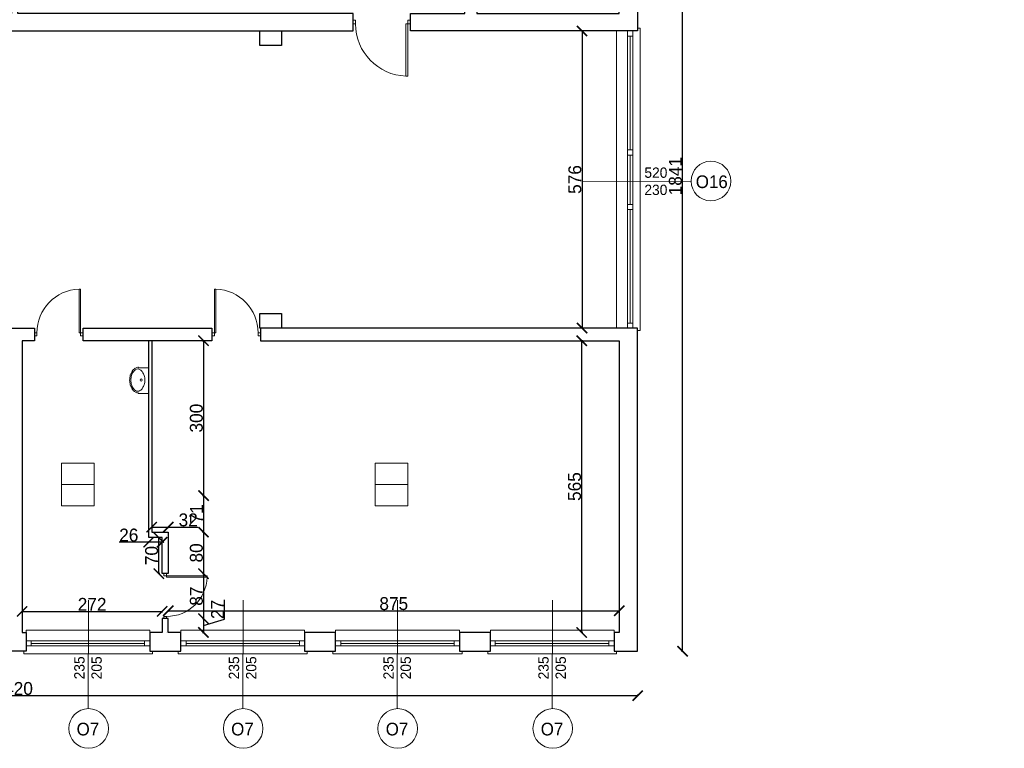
# Model space of a CAD drawing. Header units: centimetres. Extents: x -17621 to 77377, y -18613 to 66.
# Tile 131 of 173: x 30150 to 32059, y -11228 to -9816. Entities that reach past the tile are written whole.
import ezdxf

# ---------------------------------------------------------------- set-up
doc = ezdxf.new("R2010")
doc.units = ezdxf.units.CM
doc.layers.add('0-wymiarowanie rys.CAD', color=5, linetype='Continuous', lineweight=0, true_color=0x0000ff)
for name, color, linetype, lineweight in [('a_drzwi i okna', 2, 'Continuous', 0), ('a_inwentaryzacja', 141, 'Continuous', 0), ('a_wymiarowanie', 211, 'Continuous', 0), ('drzwi', 2, 'Continuous', 0), ('pomieszczenia', 191, 'Continuous', 5)]:
    doc.layers.add(name, color=color, linetype=linetype, lineweight=lineweight)
doc.layers.add('PDF3_A310 STOLARKA ZEWNĘTRZNA', color=7, linetype='Continuous')
doc.layers.add('PDF3_A720 MEBLE', color=7, linetype='Continuous')
doc.styles.add('PDF Century Gothic', font='GOTHIC.TTF')
doc.dimstyles.new('ISO-25', dxfattribs={"dimtxt": 25, "dimasz": 20, "dimexe": 0.6, "dimexo": 0.375, "dimtad": 1, "dimdec": 0, "dimtxsty": 'PDF Century Gothic', "dimblk": 'ARCHTICK', "dimcen": 2.5, "dimadec": 1, "dimazin": 0, "dimtfac": 1, "dimtdec": 0, "dimtmove": 0, "dimatfit": 3, "dimldrblk": 'ARCHTICK', "dimfxl": 2, "dimfxlon": 1, "dimarcsym": 0})

# ---------------------------------------------------------------- blocks, each defined once
blk = doc.blocks.new('_ArchTick')
at = {"color": 0, "linetype": 'ByBlock', "const_width": 0.15}
blk.add_lwpolyline([(-0.5, -0.5), (0.5, 0.5)], dxfattribs=at)
blk = doc.blocks.new('*D638')
at = {"layer": 'a_wymiarowanie', "color": 0, "linetype": 'Continuous', "lineweight": -2, "transparency": 16777216}
for p, q in [((49205.8, -10676.9), (49208.4, -10676.9)), ((49207.8, -10676.9), (49207.8, -10890)), ((49205.8, -10890), (49208.4, -10890))]:
    blk.add_line(p, q, dxfattribs=at)
at = {"layer": 'Defpoints', "color": 0, "linetype": 'Continuous', "transparency": 16777216}
for p in [(49142, -10676.9), (30435, -10890), (49207.8, -10890)]:
    blk.add_point(p, dxfattribs=at)
at = {"layer": 'a_wymiarowanie', "color": 0, "linetype": 'Continuous', "lineweight": -2, "transparency": 16777216, "xscale": 20, "yscale": 20, "zscale": 20}
for p, rotation in [((49207.8, -10676.9), 90), ((49207.8, -10890), 270)]:
    blk.add_blockref('_ArchTick', p, dxfattribs=dict(at, rotation=rotation))
at = {"layer": 'a_wymiarowanie', "color": 0, "linetype": 'Continuous', "lineweight": 0, "transparency": 16777216, "insert": (49194.1, -10783.5), "char_height": 25, "attachment_point": 5, "rotation": 90, "style": 'PDF Century Gothic'}
blk.add_mtext('213', dxfattribs=at)
blk = doc.blocks.new('*D639')
at = {"layer": 'a_wymiarowanie', "color": 0, "linetype": 'Continuous', "lineweight": -2, "transparency": 16777216}
for p, q in [((49205.8, -10844.5), (49208.4, -10844.5)), ((49207.8, -10890), (49207.8, -10844.5)), ((49205.8, -10890), (49208.4, -10890))]:
    blk.add_line(p, q, dxfattribs=at)
at = {"layer": 'Defpoints', "color": 0, "linetype": 'Continuous', "transparency": 16777216}
for p in [(49142, -10844.5), (49207.8, -10844.5), (30435, -10890)]:
    blk.add_point(p, dxfattribs=at)
at = {"layer": 'a_wymiarowanie', "color": 0, "linetype": 'Continuous', "lineweight": -2, "transparency": 16777216, "xscale": 20, "yscale": 20, "zscale": 20}
for p, rotation in [((49207.8, -10844.5), 90), ((49207.8, -10890), 270)]:
    blk.add_blockref('_ArchTick', p, dxfattribs=dict(at, rotation=rotation))
at = {"layer": 'a_wymiarowanie', "color": 0, "linetype": 'Continuous', "lineweight": 0, "transparency": 16777216, "insert": (49194.1, -10867.3), "char_height": 25, "attachment_point": 5, "rotation": 90, "style": 'PDF Century Gothic'}
blk.add_mtext('46', dxfattribs=at)
blk = doc.blocks.new('*D189')
at = {"layer": 'a_wymiarowanie', "color": 0, "linetype": 'Continuous', "lineweight": -2, "transparency": 16777216}
for p, q in [((31241.9, -10438.6), (31239.3, -10438.6)), ((31239.9, -11004), (31239.9, -10438.6)), ((31241.9, -11004), (31239.3, -11004))]:
    blk.add_line(p, q, dxfattribs=at)
at = {"layer": 'Defpoints', "color": 0, "linetype": 'Continuous', "transparency": 16777216}
for p in [(31239.9, -10438.6), (31312.8, -10438.6), (31312.8, -11004)]:
    blk.add_point(p, dxfattribs=at)
at = {"layer": 'a_wymiarowanie', "color": 0, "linetype": 'Continuous', "lineweight": -2, "transparency": 16777216, "xscale": 20, "yscale": 20, "zscale": 20}
for p, rotation in [((31239.9, -10438.6), 90), ((31239.9, -11004), 270)]:
    blk.add_blockref('_ArchTick', p, dxfattribs=dict(at, rotation=rotation))
at = {"layer": 'a_wymiarowanie', "color": 0, "linetype": 'Continuous', "lineweight": 0, "transparency": 16777216, "insert": (31226.1, -10721.3), "char_height": 25, "attachment_point": 5, "rotation": 90, "style": 'PDF Century Gothic'}
blk.add_mtext('565', dxfattribs=at)
blk = doc.blocks.new('*D190')
at = {"layer": 'a_wymiarowanie', "color": 0, "linetype": 'Continuous', "lineweight": -2, "transparency": 16777216}
for p, q in [((30406.2, -10801.8), (30406.2, -10799.2)), ((30406.2, -10799.8), (30438.2, -10799.8)), ((30438.2, -10801.8), (30438.2, -10799.2)), ((30438.2, -10799.8), (30495.5, -10799.8))]:
    blk.add_line(p, q, dxfattribs=at)
at = {"layer": 'Defpoints', "color": 0, "linetype": 'Continuous', "transparency": 16777216}
for p in [(30438.2, -10799.8), (30406.2, -10809.6), (30438.2, -10809.6)]:
    blk.add_point(p, dxfattribs=at)
at = {"layer": 'a_wymiarowanie', "color": 0, "linetype": 'Continuous', "lineweight": -2, "transparency": 16777216, "xscale": 20, "yscale": 20, "zscale": 20, "rotation": 180}
blk.add_blockref('_ArchTick', (30406.2, -10799.8), dxfattribs=at)
at = {"layer": 'a_wymiarowanie', "color": 0, "linetype": 'Continuous', "lineweight": -2, "transparency": 16777216, "xscale": 20, "yscale": 20, "zscale": 20}
blk.add_blockref('_ArchTick', (30438.2, -10799.8), dxfattribs=at)
at = {"layer": 'a_wymiarowanie', "color": 0, "linetype": 'Continuous', "lineweight": 0, "transparency": 16777216, "insert": (30476.9, -10786), "char_height": 25, "attachment_point": 5, "style": 'PDF Century Gothic'}
blk.add_mtext('32', dxfattribs=at)
blk = doc.blocks.new('*D191')
at = {"layer": 'a_wymiarowanie', "color": 0, "linetype": 'Continuous', "lineweight": -2, "transparency": 16777216}
for p, q in [((30400.3, -10829.1), (30343.1, -10829.1)), ((30400.3, -10827.1), (30400.3, -10829.7)), ((30426.3, -10829.1), (30400.3, -10829.1)), ((30426.3, -10827.1), (30426.3, -10829.7))]:
    blk.add_line(p, q, dxfattribs=at)
at = {"layer": 'Defpoints', "color": 0, "linetype": 'Continuous', "transparency": 16777216}
for p in [(30400.3, -10820), (30426.3, -10820), (30400.3, -10829.1)]:
    blk.add_point(p, dxfattribs=at)
at = {"layer": 'a_wymiarowanie', "color": 0, "linetype": 'Continuous', "lineweight": -2, "transparency": 16777216, "xscale": 20, "yscale": 20, "zscale": 20, "rotation": 180}
blk.add_blockref('_ArchTick', (30400.3, -10829.1), dxfattribs=at)
at = {"layer": 'a_wymiarowanie', "color": 0, "linetype": 'Continuous', "lineweight": -2, "transparency": 16777216, "xscale": 20, "yscale": 20, "zscale": 20}
blk.add_blockref('_ArchTick', (30426.3, -10829.1), dxfattribs=at)
at = {"layer": 'a_wymiarowanie', "color": 0, "linetype": 'Continuous', "lineweight": 0, "transparency": 16777216, "insert": (30361.7, -10815.4), "char_height": 25, "attachment_point": 5, "style": 'PDF Century Gothic'}
blk.add_mtext('26', dxfattribs=at)
blk = doc.blocks.new('*D192')
at = {"layer": 'a_wymiarowanie', "color": 0, "linetype": 'Continuous', "lineweight": -2, "transparency": 16777216}
for p, q in [((30421.8, -10820), (30419.2, -10820)), ((30419.8, -10890), (30419.8, -10820)), ((30421.8, -10890), (30419.2, -10890))]:
    blk.add_line(p, q, dxfattribs=at)
at = {"layer": 'Defpoints', "color": 0, "linetype": 'Continuous', "transparency": 16777216}
for p in [(30419.8, -10820), (30426.3, -10820), (30426.3, -10890)]:
    blk.add_point(p, dxfattribs=at)
at = {"layer": 'a_wymiarowanie', "color": 0, "linetype": 'Continuous', "lineweight": -2, "transparency": 16777216, "xscale": 20, "yscale": 20, "zscale": 20}
for p, rotation in [((30419.8, -10820), 90), ((30419.8, -10890), 270)]:
    blk.add_blockref('_ArchTick', p, dxfattribs=dict(at, rotation=rotation))
at = {"layer": 'a_wymiarowanie', "color": 0, "linetype": 'Continuous', "lineweight": 0, "transparency": 16777216, "insert": (30406.1, -10855), "char_height": 25, "attachment_point": 5, "rotation": 90, "style": 'PDF Century Gothic'}
blk.add_mtext('70', dxfattribs=at)
blk = doc.blocks.new('*D193')
at = {"layer": 'a_wymiarowanie', "color": 0, "linetype": 'Continuous', "lineweight": -2, "transparency": 16777216}
for p, q in [((30504.6, -10438.6), (30507.2, -10438.6)), ((30506.6, -10438.6), (30506.6, -10738.6)), ((30504.6, -10738.6), (30507.2, -10738.6))]:
    blk.add_line(p, q, dxfattribs=at)
at = {"layer": 'Defpoints', "color": 0, "linetype": 'Continuous', "transparency": 16777216}
for p in [(30440.7, -10438.6), (30440.7, -10738.6), (30506.6, -10738.6)]:
    blk.add_point(p, dxfattribs=at)
at = {"layer": 'a_wymiarowanie', "color": 0, "linetype": 'Continuous', "lineweight": -2, "transparency": 16777216, "xscale": 20, "yscale": 20, "zscale": 20}
for p, rotation in [((30506.6, -10438.6), 90), ((30506.6, -10738.6), 270)]:
    blk.add_blockref('_ArchTick', p, dxfattribs=dict(at, rotation=rotation))
at = {"layer": 'a_wymiarowanie', "color": 0, "linetype": 'Continuous', "lineweight": 0, "transparency": 16777216, "insert": (30492.8, -10588.6), "char_height": 25, "attachment_point": 5, "rotation": 90, "style": 'PDF Century Gothic'}
blk.add_mtext('300', dxfattribs=at)
blk = doc.blocks.new('*D194')
at = {"layer": 'a_wymiarowanie', "color": 0, "linetype": 'Continuous', "lineweight": -2, "transparency": 16777216}
for p, q in [((30504.6, -10738.6), (30507.2, -10738.6)), ((30506.6, -10738.6), (30506.6, -10809.6)), ((30504.6, -10809.6), (30507.2, -10809.6))]:
    blk.add_line(p, q, dxfattribs=at)
at = {"layer": 'Defpoints', "color": 0, "linetype": 'Continuous', "transparency": 16777216}
for p in [(30440.7, -10738.6), (30440.7, -10809.6), (30506.6, -10809.6)]:
    blk.add_point(p, dxfattribs=at)
at = {"layer": 'a_wymiarowanie', "color": 0, "linetype": 'Continuous', "lineweight": -2, "transparency": 16777216, "xscale": 20, "yscale": 20, "zscale": 20}
for p, rotation in [((30506.6, -10738.6), 90), ((30506.6, -10809.6), 270)]:
    blk.add_blockref('_ArchTick', p, dxfattribs=dict(at, rotation=rotation))
at = {"layer": 'a_wymiarowanie', "color": 0, "linetype": 'Continuous', "lineweight": 0, "transparency": 16777216, "insert": (30493.1, -10774.1), "char_height": 25, "attachment_point": 5, "rotation": 90, "style": 'PDF Century Gothic'}
blk.add_mtext('71', dxfattribs=at)
blk = doc.blocks.new('*D195')
at = {"layer": 'a_wymiarowanie', "color": 0, "linetype": 'Continuous', "lineweight": -2, "transparency": 16777216}
for p, q in [((30504.6, -10809.6), (30507.2, -10809.6)), ((30506.6, -10809.6), (30506.6, -10890)), ((30504.6, -10890), (30507.2, -10890))]:
    blk.add_line(p, q, dxfattribs=at)
at = {"layer": 'Defpoints', "color": 0, "linetype": 'Continuous', "transparency": 16777216}
for p in [(30440.7, -10809.6), (30437.6, -10890), (30506.6, -10890)]:
    blk.add_point(p, dxfattribs=at)
at = {"layer": 'a_wymiarowanie', "color": 0, "linetype": 'Continuous', "lineweight": -2, "transparency": 16777216, "xscale": 20, "yscale": 20, "zscale": 20}
for p, rotation in [((30506.6, -10809.6), 90), ((30506.6, -10890), 270)]:
    blk.add_blockref('_ArchTick', p, dxfattribs=dict(at, rotation=rotation))
at = {"layer": 'a_wymiarowanie', "color": 0, "linetype": 'Continuous', "lineweight": 0, "transparency": 16777216, "insert": (30492.8, -10849.8), "char_height": 25, "attachment_point": 5, "rotation": 90, "style": 'PDF Century Gothic'}
blk.add_mtext('80', dxfattribs=at)
blk = doc.blocks.new('*D196')
at = {"layer": 'a_wymiarowanie', "color": 0, "linetype": 'Continuous', "lineweight": -2, "transparency": 16777216}
for p, q in [((30504.6, -10890), (30507.2, -10890)), ((30506.6, -10890), (30506.6, -10977.2)), ((30504.6, -10977.2), (30507.2, -10977.2))]:
    blk.add_line(p, q, dxfattribs=at)
at = {"layer": 'Defpoints', "color": 0, "linetype": 'Continuous', "transparency": 16777216}
for p in [(30437.6, -10890), (30440.7, -10977.2), (30506.6, -10977.2)]:
    blk.add_point(p, dxfattribs=at)
at = {"layer": 'a_wymiarowanie', "color": 0, "linetype": 'Continuous', "lineweight": -2, "transparency": 16777216, "xscale": 20, "yscale": 20, "zscale": 20}
for p, rotation in [((30506.6, -10890), 90), ((30506.6, -10977.2), 270)]:
    blk.add_blockref('_ArchTick', p, dxfattribs=dict(at, rotation=rotation))
at = {"layer": 'a_wymiarowanie', "color": 0, "linetype": 'Continuous', "lineweight": 0, "transparency": 16777216, "insert": (30492.8, -10933.6), "char_height": 25, "attachment_point": 5, "rotation": 90, "style": 'PDF Century Gothic'}
blk.add_mtext('87', dxfattribs=at)
blk = doc.blocks.new('*D197')
at = {"layer": 'a_wymiarowanie', "color": 0, "linetype": 'Continuous', "lineweight": -2, "transparency": 16777216}
for p, q in [((30547.5, -10978.3), (30547.5, -10940.5)), ((30504.6, -10977.2), (30507.2, -10977.2)), ((30506.6, -10977.2), (30506.6, -11004)), ((30506.6, -10990.6), (30547.5, -10978.3)), ((30504.6, -11004), (30507.2, -11004))]:
    blk.add_line(p, q, dxfattribs=at)
at = {"layer": 'Defpoints', "color": 0, "linetype": 'Continuous', "transparency": 16777216}
for p in [(30440.7, -10977.2), (30440.7, -11004), (30506.6, -11004)]:
    blk.add_point(p, dxfattribs=at)
at = {"layer": 'a_wymiarowanie', "color": 0, "linetype": 'Continuous', "lineweight": -2, "transparency": 16777216, "xscale": 20, "yscale": 20, "zscale": 20}
for p, rotation in [((30506.6, -10977.2), 90), ((30506.6, -11004), 270)]:
    blk.add_blockref('_ArchTick', p, dxfattribs=dict(at, rotation=rotation))
at = {"layer": 'a_wymiarowanie', "color": 0, "linetype": 'Continuous', "lineweight": 0, "transparency": 16777216, "insert": (30533.7, -10959.4), "char_height": 25, "attachment_point": 5, "rotation": 90, "style": 'PDF Century Gothic'}
blk.add_mtext('27', dxfattribs=at)
blk = doc.blocks.new('*D648')
at = {"layer": 'a_wymiarowanie', "color": 0, "linetype": 'Continuous', "lineweight": -2, "transparency": 16777216}
for p, q in [((30438.2, -10964), (30438.2, -10961.4)), ((30438.2, -10962), (31312.8, -10962)), ((31312.8, -10964), (31312.8, -10961.4))]:
    blk.add_line(p, q, dxfattribs=at)
at = {"layer": 'Defpoints', "color": 0, "linetype": 'Continuous', "transparency": 16777216}
for p in [(31312.8, -10962), (30438.2, -11004), (31312.8, -11004)]:
    blk.add_point(p, dxfattribs=at)
at = {"layer": 'a_wymiarowanie', "color": 0, "linetype": 'Continuous', "lineweight": -2, "transparency": 16777216, "xscale": 20, "yscale": 20, "zscale": 20, "rotation": 180}
blk.add_blockref('_ArchTick', (30438.2, -10962), dxfattribs=at)
at = {"layer": 'a_wymiarowanie', "color": 0, "linetype": 'Continuous', "lineweight": -2, "transparency": 16777216, "xscale": 20, "yscale": 20, "zscale": 20}
blk.add_blockref('_ArchTick', (31312.8, -10962), dxfattribs=at)
at = {"layer": 'a_wymiarowanie', "color": 0, "linetype": 'Continuous', "lineweight": 0, "transparency": 16777216, "insert": (30875.5, -10948.2), "char_height": 25, "attachment_point": 5, "style": 'PDF Century Gothic'}
blk.add_mtext('875', dxfattribs=at)
blk = doc.blocks.new('*D649')
at = {"layer": 'a_wymiarowanie', "color": 0, "linetype": 'Continuous', "lineweight": -2, "transparency": 16777216}
for p, q in [((30154.8, -10965.2), (30154.8, -10962.6)), ((30154.8, -10963.2), (30426.3, -10963.2)), ((30426.3, -10965.2), (30426.3, -10962.6))]:
    blk.add_line(p, q, dxfattribs=at)
at = {"layer": 'Defpoints', "color": 0, "linetype": 'Continuous', "transparency": 16777216}
for p in [(30426.3, -10963.2), (30154.8, -11004), (30426.3, -11004)]:
    blk.add_point(p, dxfattribs=at)
at = {"layer": 'a_wymiarowanie', "color": 0, "linetype": 'Continuous', "lineweight": -2, "transparency": 16777216, "xscale": 20, "yscale": 20, "zscale": 20, "rotation": 180}
blk.add_blockref('_ArchTick', (30154.8, -10963.2), dxfattribs=at)
at = {"layer": 'a_wymiarowanie', "color": 0, "linetype": 'Continuous', "lineweight": -2, "transparency": 16777216, "xscale": 20, "yscale": 20, "zscale": 20}
blk.add_blockref('_ArchTick', (30426.3, -10963.2), dxfattribs=at)
at = {"layer": 'a_wymiarowanie', "color": 0, "linetype": 'Continuous', "lineweight": 0, "transparency": 16777216, "insert": (30290.6, -10949.5), "char_height": 25, "attachment_point": 5, "style": 'PDF Century Gothic'}
blk.add_mtext('272', dxfattribs=at)
blk = doc.blocks.new('*D903')
at = {"layer": 'a_wymiarowanie', "color": 0, "linetype": 'Continuous', "lineweight": -2, "transparency": 16777216}
for p, q in [((31242.6, -9838.3), (31240, -9838.3)), ((31240.6, -9838.3), (31240.6, -10414)), ((31242.6, -10414), (31240, -10414))]:
    blk.add_line(p, q, dxfattribs=at)
at = {"layer": 'Defpoints', "color": 0, "linetype": 'Continuous', "transparency": 16777216}
for p in [(31307.7, -9838.3), (31240.6, -10414), (31307.7, -10414)]:
    blk.add_point(p, dxfattribs=at)
at = {"layer": 'a_wymiarowanie', "color": 0, "linetype": 'Continuous', "lineweight": -2, "transparency": 16777216, "xscale": 20, "yscale": 20, "zscale": 20}
for p, rotation in [((31240.6, -9838.3), 90), ((31240.6, -10414), 270)]:
    blk.add_blockref('_ArchTick', p, dxfattribs=dict(at, rotation=rotation))
at = {"layer": 'a_wymiarowanie', "color": 0, "linetype": 'Continuous', "lineweight": 0, "transparency": 16777216, "insert": (31226.8, -10126.2), "char_height": 25, "attachment_point": 5, "rotation": 90, "style": 'PDF Century Gothic'}
blk.add_mtext('576', dxfattribs=at)
blk = doc.blocks.new('*D1093')
at = {"layer": '0-wymiarowanie rys.CAD', "color": 0, "linetype": 'Continuous', "lineweight": -2, "transparency": 16777216}
for p, q in [((28928.8, -11124.4), (28928.8, -11127)), ((28928.8, -11126.4), (31348.4, -11126.4)), ((31348.4, -11124.4), (31348.4, -11127))]:
    blk.add_line(p, q, dxfattribs=at)
at = {"layer": 'Defpoints', "color": 0, "linetype": 'Continuous', "transparency": 16777216}
for p in [(28928.8, -11040.4), (31348.4, -11040.4), (31348.4, -11126.4)]:
    blk.add_point(p, dxfattribs=at)
at = {"layer": '0-wymiarowanie rys.CAD', "color": 0, "linetype": 'Continuous', "lineweight": -2, "transparency": 16777216, "xscale": 20, "yscale": 20, "zscale": 20, "rotation": 180}
blk.add_blockref('_ArchTick', (28928.8, -11126.4), dxfattribs=at)
at = {"layer": '0-wymiarowanie rys.CAD', "color": 0, "linetype": 'Continuous', "lineweight": -2, "transparency": 16777216, "xscale": 20, "yscale": 20, "zscale": 20}
blk.add_blockref('_ArchTick', (31348.4, -11126.4), dxfattribs=at)
at = {"layer": '0-wymiarowanie rys.CAD', "color": 0, "linetype": 'Continuous', "transparency": 16777216, "insert": (30138.6, -11112.7), "char_height": 25, "attachment_point": 5, "style": 'PDF Century Gothic'}
blk.add_mtext('2420', dxfattribs=at)
blk = doc.blocks.new('*D1094')
at = {"layer": '0-wymiarowanie rys.CAD', "color": 0, "linetype": 'Continuous', "lineweight": -2, "transparency": 16777216}
for p, q in [((31433.4, -9199.1), (31436, -9199.1)), ((31435.4, -11040.4), (31435.4, -9199.1)), ((31433.4, -11040.4), (31436, -11040.4))]:
    blk.add_line(p, q, dxfattribs=at)
at = {"layer": 'Defpoints', "color": 0, "linetype": 'Continuous', "transparency": 16777216}
for p in [(31348.4, -9199.1), (31435.4, -9199.1), (31348.4, -11040.4)]:
    blk.add_point(p, dxfattribs=at)
at = {"layer": '0-wymiarowanie rys.CAD', "color": 0, "linetype": 'Continuous', "lineweight": -2, "transparency": 16777216, "xscale": 20, "yscale": 20, "zscale": 20}
for p, rotation in [((31435.4, -9199.1), 90), ((31435.4, -11040.4), 270)]:
    blk.add_blockref('_ArchTick', p, dxfattribs=dict(at, rotation=rotation))
at = {"layer": '0-wymiarowanie rys.CAD', "color": 0, "linetype": 'Continuous', "transparency": 16777216, "insert": (31421.6, -10119.7), "char_height": 25, "attachment_point": 5, "rotation": 90, "style": 'PDF Century Gothic'}
blk.add_mtext('1841', dxfattribs=at)

msp = doc.modelspace()

# ---------------------------------------------------------------- linework, layer by layer
at = {"layer": 'a_drzwi i okna'}
for p, q in [((31452.2, -10129.8), (31242, -10129.3)), ((30283.5, -10941.4), (30283, -11151.6)), ((30583.2, -10941.4), (30582.7, -11151.6)), ((30883, -10941.4), (30882.4, -11151.6)), ((31183.5, -10941.4), (31183, -11151.6))]:
    msp.add_line(p, q, dxfattribs=at)
for centre in [(31490.6, -10129.2), (30283.8, -11190), (30583.5, -11190), (30883.2, -11190), (31183.8, -11190)]:
    msp.add_circle(centre, 38.4, dxfattribs=at)
at = {"layer": 'a_inwentaryzacja', "lineweight": 25}
for p, q in [((29398.5, -10414), (30178.9, -10414)), ((30178.9, -10414), (30178.9, -10438.6)), ((30617.1, -10414), (30617.1, -10438.6)), ((31348.4, -10414), (30617.1, -10414)), ((31348.4, -11040.4), (31348.4, -10414)), ((30178.9, -10438.6), (30154.8, -10438.6)), ((30154.8, -10438.6), (30154.8, -11004)), ((30617.1, -10438.6), (31312.8, -10438.6)), ((31312.8, -10438.6), (31312.8, -11004)), ((30426.3, -10977.2), (30426.3, -11004)), ((30438.2, -10977.2), (30426.3, -10977.2)), ((30438.2, -11004), (30438.2, -10977.2)), ((30154.8, -11004), (30163, -11004)), ((30163, -11004), (30163, -11040.4)), ((30421.3, -11004), (30402.6, -11004)), ((30402.6, -11004), (30402.6, -11040.4)), ((30426.3, -11004), (30421.3, -11004)), ((30462.8, -11004), (30438.2, -11004)), ((30462.8, -11040.4), (30462.8, -11004)), ((31312.8, -11004), (31302.6, -11004)), ((31302.6, -11004), (31302.6, -11040.4)), ((30163, -11040.4), (30102.9, -11040.4)), ((30402.6, -11040.4), (30462.8, -11040.4)), ((31302.6, -11040.4), (31348.4, -11040.4))]:
    msp.add_line(p, q, dxfattribs=at)
for points in [[(30796.8, -9838.3), (30796.8, -9804.2), (30146.3, -9804.2), (30146.3, -9235.5), (30163, -9235.5), (30163, -9199.1), (30102.9, -9199.1), (30102.9, -9235.5), (30134.5, -9235.5), (30134.5, -9804.2), (29992.5, -9804.2), (29992.5, -9838.3)], [(30908.1, -9838.3), (30908.1, -9804.2), (31013.1, -9804.2), (31013.1, -9679.1), (31036.8, -9679.1), (31036.8, -9804.2), (31312.8, -9804.2), (31312.8, -9235.5), (31302.6, -9235.5), (31302.6, -9199.1), (31348.4, -9199.1), (31348.4, -9838.3)], [(30273.1, -10414), (30522.9, -10414), (30522.9, -10438.6), (30434, -10438.6), (30421.3, -10438.6), (30273.1, -10438.6)], [(30702.4, -11040.4), (30762.5, -11040.4), (30762.5, -11004), (30702.4, -11004)], [(31002.9, -11040.4), (31063, -11040.4), (31063, -11004), (31002.9, -11004)]]:
    msp.add_lwpolyline(points, close=True, dxfattribs=at)
at = {"layer": 'a_inwentaryzacja', "linetype": 'Continuous', "lineweight": 25}
for points in [[(30615.9, -9838.3), (30657.9, -9838.3), (30657.9, -9866.3), (30615.9, -9866.3)], [(30615.9, -10386), (30657.9, -10386), (30657.9, -10414), (30615.9, -10414)]]:
    msp.add_lwpolyline(points, close=True, dxfattribs=at)
at = {"layer": 'a_inwentaryzacja', "lineweight": 25}
for points in [[(30406.2, -10438.6), (30406.2, -10809.6), (30438.2, -10809.6), (30438.2, -10890), (30426.3, -10890), (30426.3, -10820), (30400.3, -10820), (30400.3, -10438.6)], [(30434, -11004), (30434, -11004)]]:
    msp.add_lwpolyline(points, dxfattribs=at)
at = {"layer": 'drzwi'}
for points in [[(30801.6, -9824.8), (30796, -9824.8), (30796, -9817.7), (30801.6, -9817.7)], [(30183.6, -10423.3), (30178.9, -10423.3), (30178.9, -10429.3), (30183.6, -10429.3)], [(30612.4, -10423.3), (30617.1, -10423.3), (30617.1, -10429.3), (30612.4, -10429.3)], [(30435, -10972.8), (30435, -10977.2), (30429.5, -10977.2), (30429.5, -10972.8)]]:
    msp.add_lwpolyline(points, close=True, dxfattribs=at)
for points in [[(30902.5, -9824.8), (30908.1, -9824.8), (30908.1, -9817.7), (30902.5, -9817.7), (30902.5, -9824.8), (30899.1, -9824.8), (30899.1, -9925.7), (30902.5, -9925.7), (30902.5, -9824.8)], [(30268.4, -10423.3), (30273.1, -10423.3), (30273.1, -10429.3), (30268.4, -10429.3), (30268.4, -10423.3), (30265.6, -10423.3), (30265.6, -10338.6), (30268.4, -10338.6), (30268.4, -10423.3)], [(30527.6, -10423.3), (30522.9, -10423.3), (30522.9, -10429.3), (30527.6, -10429.3), (30527.6, -10423.3), (30530.4, -10423.3), (30530.4, -10338.6), (30527.6, -10338.6), (30527.6, -10423.3)], [(30435, -10894.4), (30435, -10890), (30429.5, -10890), (30429.5, -10894.4), (30435, -10894.4), (30435, -10897), (30513.5, -10897), (30513.5, -10894.4), (30435, -10894.4)]]:
    msp.add_lwpolyline(points, dxfattribs=at)
for centre, radius, start, end in [((30902.4, -9825), 100.8, 179.8945, 268.1637), ((30268.3, -10423.2), 84.7, 91.8363, 180.1055), ((30527.7, -10423.2), 84.7, 359.8945, 88.1637), ((30435.2, -10894.5), 78.4, 269.8945, 358.1637)]:
    msp.add_arc(centre, radius, start, end, dxfattribs=at)
at = {"layer": 'PDF3_A310 STOLARKA ZEWNĘTRZNA', "lineweight": 5}
for points in [[(31307.7, -10414), (31348.4, -10414), (31348.4, -10419.1), (31353.4, -10419.1), (31353.4, -9838.3), (31353.4, -9833.2), (31348.4, -9833.2), (31348.4, -9838.3), (31307.7, -9838.3)], [(31328.9, -10078.8), (31328.9, -10068.6), (31328.9, -9848.5), (31328.9, -9838.3), (31339.1, -9838.3), (31339.1, -9848.5), (31339.1, -10068.6), (31339.1, -10078.8)], [(31328.9, -10414), (31328.9, -10404.7), (31328.9, -10184.6), (31328.9, -10174.4), (31339.1, -10174.4), (31339.1, -10184.6), (31339.1, -10404.7), (31339.1, -10414)], [(30163, -10999.8), (30163, -11040.4), (30158, -11040.4), (30158, -11045.5), (30402.6, -11045.5), (30407.7, -11045.5), (30407.7, -11040.4), (30402.6, -11040.4), (30402.6, -10999.8)], [(30462.8, -10999.8), (30462.8, -11040.4), (30457.7, -11040.4), (30457.7, -11045.5), (30702.4, -11045.5), (30707.4, -11045.5), (30707.4, -11040.4), (30702.4, -11040.4), (30702.4, -10999.8)], [(30762.5, -10999.8), (30762.5, -11040.4), (30757.4, -11040.4), (30757.4, -11045.5), (31002.9, -11045.5), (31008, -11045.5), (31008, -11040.4), (31002.9, -11040.4), (31002.9, -10999.8)], [(31063, -10999.8), (31063, -11040.4), (31058, -11040.4), (31058, -11045.5), (31302.6, -11045.5), (31307.7, -11045.5), (31307.7, -11040.4), (31302.6, -11040.4), (31302.6, -10999.8)], [(30163, -11020.1), (30172.4, -11020.1), (30392.5, -11020.1), (30402.6, -11020.1), (30402.6, -11030.2), (30392.5, -11030.2), (30172.4, -11030.2), (30163, -11030.2)], [(30462.8, -11020.1), (30472.9, -11020.1), (30693, -11020.1), (30702.4, -11020.1), (30702.4, -11030.2), (30693, -11030.2), (30472.9, -11030.2), (30462.8, -11030.2)], [(30762.5, -11020.1), (30772.6, -11020.1), (30992.8, -11020.1), (31002.9, -11020.1), (31002.9, -11030.2), (30992.8, -11030.2), (30772.6, -11030.2), (30762.5, -11030.2)], [(31063, -11020.1), (31072.4, -11020.1), (31292.5, -11020.1), (31302.6, -11020.1), (31302.6, -11030.2), (31292.5, -11030.2), (31072.4, -11030.2), (31063, -11030.2)]]:
    msp.add_lwpolyline(points, close=True, dxfattribs=at)
for points in [[(31339.1, -9848.5), (31328.9, -9848.5)], [(31334, -10068.6), (31334, -9848.5)], [(31339.1, -10068.6), (31328.9, -10068.6), (31328.9, -10078.8), (31328.9, -10174.4), (31328.9, -10184.6), (31339.1, -10184.6), (31339.1, -10174.4), (31339.1, -10078.8), (31339.1, -10068.6), (31328.9, -10068.6)], [(31339.1, -10078.8), (31328.9, -10078.8)], [(31334, -10174.4), (31334, -10078.8)], [(31339.1, -10174.4), (31328.9, -10174.4)], [(31339.1, -10184.6), (31328.9, -10184.6)], [(31334, -10404.7), (31334, -10184.6)], [(31339.1, -10404.7), (31328.9, -10404.7)], [(30172.4, -11030.2), (30172.4, -11020.1)], [(30172.4, -11025.2), (30392.5, -11025.2)], [(30392.5, -11030.2), (30392.5, -11020.1)], [(30472.9, -11030.2), (30472.9, -11020.1)], [(30472.9, -11025.2), (30693, -11025.2)], [(30693, -11030.2), (30693, -11020.1)], [(30772.6, -11030.2), (30772.6, -11020.1)], [(30772.6, -11025.2), (30992.8, -11025.2)], [(30992.8, -11030.2), (30992.8, -11020.1)], [(31072.4, -11030.2), (31072.4, -11020.1)], [(31072.4, -11025.2), (31292.5, -11025.2)], [(31292.5, -11030.2), (31292.5, -11020.1)]]:
    msp.add_lwpolyline(points, dxfattribs=at)
at = {"layer": 'PDF3_A720 MEBLE', "lineweight": 0}
for points in [[(30383.2, -10494.5, 0.138479), (30379, -10493.3, 0.138478), (30374.8, -10494.5)], [(30364.7, -10505, 0.068248), (30363.4, -10514.9, 0.068273), (30364.7, -10524.8)], [(30367.1, -10505.9, 0.068248), (30365.9, -10514.9, 0.068272), (30367.1, -10523.9)], [(30391.8, -10523.9, 0.068272), (30393, -10514.9, 0.068272), (30391.8, -10505.9)], [(30374.8, -10535.3, 0.138478), (30379, -10536.5, 0.138478), (30383.2, -10535.3)]]:
    msp.add_lwpolyline(points, format="xyb", dxfattribs=at)
msp.add_lwpolyline([(30380, -10491.1), (30400.3, -10491.1), (30400.3, -10541), (30380, -10541)], dxfattribs=at)
msp.add_circle((30385.8, -10514.9), 2.12, dxfattribs=at)
for centre, radius, start, end in [((30390.9, -10512.4), 26.7, 145.9864, 164.3828), ((30389.2, -10512.4), 23.3, 145.9863, 164.3829), ((30384.1, -10508.1), 19, 121.5417, 145.9863), ((30383.3, -10508.1), 15.7, 121.5417, 145.9863), ((30380.7, -10501.4), 11.4, 90.0055, 121.5417), ((30375.6, -10508.1), 15.7, 34.0191, 58.4639), ((30368.9, -10512.4), 23.3, 15.6226, 34.0191), ((30390.9, -10517.5), 26.7, 195.6225, 214.0192), ((30389.2, -10517.5), 23.3, 195.6226, 214.0191), ((30384.1, -10521.7), 19, 214.0192, 238.4638), ((30383.3, -10521.7), 15.7, 214.0191, 238.4639), ((30380.7, -10528.5), 11.4, 238.4638, 269.9999), ((30375.6, -10521.7), 15.7, 301.5361, 325.9809), ((30368.9, -10517.5), 23.3, 325.9809, 344.3774)]:
    msp.add_arc(centre, radius, start, end, dxfattribs=at)
at = {"layer": 'pomieszczenia'}
for p, q in [((30231.4, -10717.1), (30294.5, -10717.1)), ((30839.7, -10717.1), (30902.7, -10717.1))]:
    msp.add_line(p, q, dxfattribs=at)
for points in [[(30231.4, -10676), (30294.5, -10676), (30294.5, -10758.3), (30231.4, -10758.3)], [(30839.7, -10676), (30902.7, -10676), (30902.7, -10758.3), (30839.7, -10758.3)]]:
    msp.add_lwpolyline(points, close=True, dxfattribs=at)

# ---------------------------------------------------------------- texts
at = {"layer": 'a_drzwi i okna', "style": 'PDF Century Gothic'}
for s, width, gutter_width, heights, insert, char_height, attachment_point in [('520\\P230', 179.816, 12.5, [162.8], (31361.5, -10102.9), 20, 1), ('O16', 220.698, 15.3, [199.8], (31461.1, -10143.1), 24.55, 7), ('O7', 220.698, 15.3, [199.8], (30260.5, -11203.9), 24.55, 7), ('O7', 220.698, 15.3, [199.8], (30560.2, -11203.9), 24.55, 7), ('O7', 220.698, 15.3, [199.8], (30859.9, -11203.9), 24.55, 7), ('O7', 220.698, 15.3, [199.8], (31160.5, -11203.9), 24.55, 7)]:
    msp.add_mtext_dynamic_manual_height_columns(s, width=width, gutter_width=gutter_width, heights=heights, dxfattribs=dict(at, insert=insert, char_height=char_height, attachment_point=attachment_point))
at = {"layer": 'a_drzwi i okna', "char_height": 20, "attachment_point": 1, "rotation": 90, "style": 'PDF Century Gothic'}
for insert in [(30255.9, -11094.9), (30555.7, -11094.9), (30855.4, -11094.9), (31155.9, -11094.9)]:
    msp.add_mtext_dynamic_manual_height_columns('235\\P205', width=179.816, gutter_width=12.5, heights=[162.8], dxfattribs=dict(at, insert=insert))

# ---------------------------------------------------------------- dimensions: what is measured, and where the dimension line sits
at = {"layer": '0-wymiarowanie rys.CAD', "linetype": 'Continuous'}
dim = msp.add_linear_dim(base=(31435.4, -9199.1), p1=(31348.4, -11040.4), p2=(31348.4, -9199.1), angle=90, dimstyle='ISO-25', dxfattribs=at)
dim.commit()
dim.dimension.update_dxf_attribs({"geometry": '*D1094', "text_midpoint": (31421.6, -10119.7)})
dim = msp.add_linear_dim(base=(31348.4, -11126.4), p1=(28928.8, -11040.4), p2=(31348.4, -11040.4), dimstyle='ISO-25', dxfattribs=at)
dim.commit()
dim.dimension.update_dxf_attribs({"geometry": '*D1093', "text_midpoint": (30138.6, -11112.7)})
at = {"layer": 'a_wymiarowanie', "linetype": 'Continuous', "lineweight": 0}
for base, p1, p2, picture, middle in [((31240.6, -10414), (31307.7, -9838.3), (31307.7, -10414), '*D903', (31226.8, -10126.2)), ((30506.6, -10738.6), (30440.7, -10438.6), (30440.7, -10738.6), '*D193', (30492.8, -10588.6)), ((31239.9, -10438.6), (31312.8, -11004), (31312.8, -10438.6), '*D189', (31226.1, -10721.3)), ((30419.8, -10820), (30426.3, -10890), (30426.3, -10820), '*D192', (30406.1, -10855))]:
    dim = msp.add_linear_dim(base=base, p1=p1, p2=p2, angle=90, dimstyle='ISO-25', dxfattribs=at)
    dim.commit()
    dim.dimension.update_dxf_attribs({"geometry": picture, "text_midpoint": middle})
for base, p1, p2, picture, middle in [((49207.8, -10890), (49142, -10676.9), (30435, -10890), '*D638', (49194.1, -10783.5)), ((30506.6, -10809.6), (30440.7, -10738.6), (30440.7, -10809.6), '*D194', (30493.1, -10774.1)), ((30506.6, -10890), (30440.7, -10809.6), (30437.6, -10890), '*D195', (30492.8, -10849.8)), ((49207.8188, -10844.5058), (30435.0409, -10890.0077), (49141.9939, -10844.5058), '*D639', (49194.0649, -10867.2568)), ((30506.6, -10977.2), (30437.6, -10890), (30440.7, -10977.2), '*D196', (30492.8, -10933.6)), ((30506.6, -11004), (30440.7, -10977.2), (30440.7, -11004), '*D197', (30533.7, -10977.7))]:
    dim = msp.add_linear_dim(base=base, p1=p1, p2=p2, angle=90, dimstyle='ISO-25', override={"dimtmove": 1}, dxfattribs=at)
    dim.commit()
    dim.dimension.update_dxf_attribs({"geometry": picture, "text_midpoint": middle})
for base, p1, p2, picture, middle in [((30438.2, -10799.8), (30406.2, -10809.6), (30438.2, -10809.6), '*D190', (30476.9, -10786)), ((30400.3, -10829.1), (30426.3, -10820), (30400.3, -10820), '*D191', (30361.7, -10815.4)), ((30426.3491, -10963.237), (30154.7908, -11004.0011), (30426.3491, -11004.0011), '*D649', (30290.57, -10949.4832)), ((31312.8, -10962), (30438.2, -11004), (31312.8, -11004), '*D648', (30875.5, -10948.2))]:
    dim = msp.add_linear_dim(base=base, p1=p1, p2=p2, dimstyle='ISO-25', dxfattribs=at)
    dim.commit()
    dim.dimension.update_dxf_attribs({"geometry": picture, "text_midpoint": middle})

doc.saveas('drawing.dxf')
